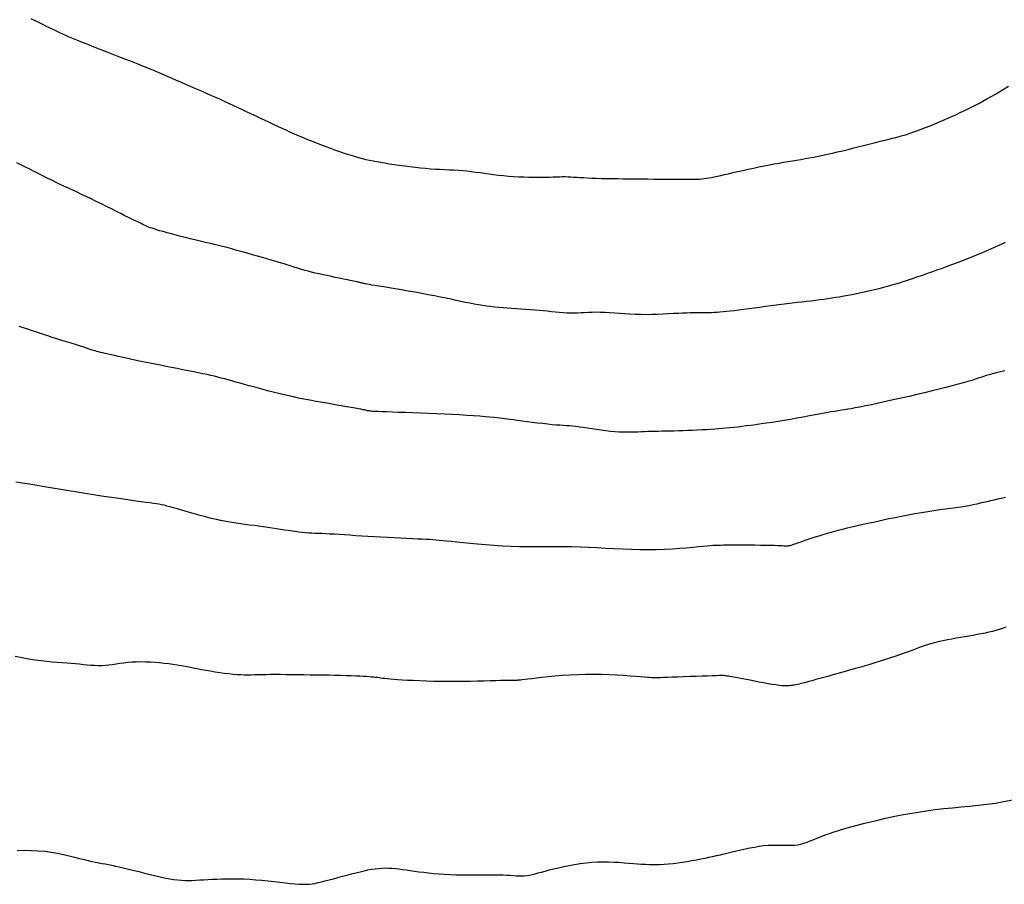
# Model space of a CAD drawing. Header units: millimetres. Extents: x 32690613 to 32693367, y 5343692 to 5344708.
# Tile 14 of 256: x 32692266 to 32692280, y 5343745 to 5343757. Entities that reach past the tile are written whole.
import ezdxf

# ---------------------------------------------------------------- set-up
doc = ezdxf.new("R2010")
doc.units = ezdxf.units.MM
doc.header["$LTSCALE"] = 20
for name, color, linetype in [('02-DGM_HL_495.50', 152, 'Continuous'), ('02-DGM_HL_496.00', 162, 'Continuous'), ('02-DGM_HL_496.50', 172, 'Continuous'), ('02-DGM_HL_497.00', 182, 'Continuous'), ('02-DGM_HL_497.50', 192, 'Continuous'), ('02-DGM_HL_498.00', 202, 'Continuous')]:
    doc.layers.add(name, color=color, linetype=linetype)

msp = doc.modelspace()

# ---------------------------------------------------------------- linework, layer by layer
at = {"layer": '02-DGM_HL_495.50', "elevation": 495.5, "flags": 128}
msp.add_lwpolyline([(32692265.565, 5343745.423), (32692265.665, 5343745.425), (32692265.765, 5343745.424), (32692265.865, 5343745.419), (32692265.962, 5343745.41), (32692266.057, 5343745.397), (32692266.148, 5343745.381), (32692266.235, 5343745.363), (32692266.317, 5343745.344), (32692266.395, 5343745.325), (32692266.467, 5343745.307), (32692266.533, 5343745.29), (32692266.593, 5343745.276), (32692266.648, 5343745.264), (32692266.699, 5343745.253), (32692266.747, 5343745.244), (32692266.794, 5343745.235), (32692266.84, 5343745.226), (32692266.887, 5343745.217), (32692266.936, 5343745.207), (32692266.988, 5343745.196), (32692267.043, 5343745.184), (32692267.1, 5343745.17), (32692267.159, 5343745.156), (32692267.22, 5343745.141), (32692267.282, 5343745.126), (32692267.345, 5343745.11), (32692267.408, 5343745.094), (32692267.471, 5343745.078), (32692267.534, 5343745.063), (32692267.596, 5343745.048), (32692267.658, 5343745.034), (32692267.718, 5343745.021), (32692267.778, 5343745.01), (32692267.835, 5343745.001), (32692267.891, 5343744.994), (32692267.945, 5343744.99), (32692267.998, 5343744.987), (32692268.05, 5343744.987), (32692268.103, 5343744.988), (32692268.156, 5343744.991), (32692268.211, 5343744.994), (32692268.268, 5343744.998), (32692268.329, 5343745.001), (32692268.393, 5343745.005), (32692268.461, 5343745.008), (32692268.533, 5343745.011), (32692268.608, 5343745.012), (32692268.686, 5343745.013), (32692268.767, 5343745.012), (32692268.85, 5343745.009), (32692268.937, 5343745.005), (32692269.025, 5343744.998), (32692269.114, 5343744.99), (32692269.203, 5343744.981), (32692269.291, 5343744.971), (32692269.375, 5343744.961), (32692269.454, 5343744.952), (32692269.528, 5343744.944), (32692269.595, 5343744.937), (32692269.654, 5343744.933), (32692269.706, 5343744.931), (32692269.753, 5343744.931), (32692269.797, 5343744.934), (32692269.84, 5343744.939), (32692269.882, 5343744.945), (32692269.927, 5343744.955), (32692269.976, 5343744.966), (32692270.031, 5343744.98), (32692270.089, 5343744.995), (32692270.151, 5343745.012), (32692270.216, 5343745.03), (32692270.282, 5343745.048), (32692270.348, 5343745.066), (32692270.413, 5343745.083), (32692270.477, 5343745.099), (32692270.537, 5343745.114), (32692270.595, 5343745.127), (32692270.65, 5343745.139), (32692270.704, 5343745.149), (32692270.755, 5343745.157), (32692270.806, 5343745.162), (32692270.855, 5343745.166), (32692270.904, 5343745.168), (32692270.952, 5343745.167), (32692271.001, 5343745.164), (32692271.05, 5343745.159), (32692271.101, 5343745.154), (32692271.153, 5343745.146), (32692271.208, 5343745.139), (32692271.265, 5343745.13), (32692271.327, 5343745.122), (32692271.391, 5343745.113), (32692271.46, 5343745.105), (32692271.531, 5343745.097), (32692271.606, 5343745.09), (32692271.683, 5343745.084), (32692271.763, 5343745.078), (32692271.844, 5343745.074), (32692271.927, 5343745.071), (32692272.012, 5343745.07), (32692272.096, 5343745.069), (32692272.18, 5343745.069), (32692272.263, 5343745.07), (32692272.342, 5343745.071), (32692272.418, 5343745.071), (32692272.49, 5343745.071), (32692272.556, 5343745.07), (32692272.615, 5343745.068), (32692272.669, 5343745.065), (32692272.717, 5343745.062), (32692272.762, 5343745.059), (32692272.803, 5343745.056), (32692272.843, 5343745.055), (32692272.88, 5343745.055), (32692272.917, 5343745.056), (32692272.955, 5343745.06), (32692272.993, 5343745.066), (32692273.033, 5343745.074), (32692273.075, 5343745.084), (32692273.12, 5343745.096), (32692273.17, 5343745.109), (32692273.223, 5343745.123), (32692273.282, 5343745.139), (32692273.347, 5343745.155), (32692273.417, 5343745.172), (32692273.491, 5343745.188), (32692273.569, 5343745.204), (32692273.65, 5343745.219), (32692273.732, 5343745.232), (32692273.815, 5343745.242), (32692273.899, 5343745.25), (32692273.981, 5343745.255), (32692274.063, 5343745.257), (32692274.143, 5343745.256), (32692274.221, 5343745.254), (32692274.297, 5343745.25), (32692274.369, 5343745.245), (32692274.438, 5343745.24), (32692274.503, 5343745.234), (32692274.564, 5343745.229), (32692274.621, 5343745.225), (32692274.676, 5343745.221), (32692274.729, 5343745.218), (32692274.783, 5343745.217), (32692274.837, 5343745.217), (32692274.892, 5343745.218), (32692274.951, 5343745.221), (32692275.013, 5343745.227), (32692275.078, 5343745.234), (32692275.146, 5343745.242), (32692275.214, 5343745.252), (32692275.282, 5343745.263), (32692275.35, 5343745.275), (32692275.417, 5343745.287), (32692275.48, 5343745.299), (32692275.541, 5343745.311), (32692275.598, 5343745.323), (32692275.654, 5343745.335), (32692275.709, 5343745.347), (32692275.764, 5343745.36), (32692275.819, 5343745.373), (32692275.876, 5343745.386), (32692275.935, 5343745.4), (32692275.997, 5343745.415), (32692276.06, 5343745.43), (32692276.126, 5343745.445), (32692276.193, 5343745.459), (32692276.259, 5343745.472), (32692276.326, 5343745.483), (32692276.391, 5343745.492), (32692276.455, 5343745.498), (32692276.516, 5343745.501), (32692276.575, 5343745.501), (32692276.631, 5343745.501), (32692276.686, 5343745.499), (32692276.738, 5343745.498), (32692276.789, 5343745.499), (32692276.838, 5343745.501), (32692276.885, 5343745.506), (32692276.931, 5343745.515), (32692276.977, 5343745.527), (32692277.022, 5343745.543), (32692277.069, 5343745.56), (32692277.118, 5343745.58), (32692277.169, 5343745.601), (32692277.224, 5343745.624), (32692277.283, 5343745.647), (32692277.347, 5343745.67), (32692277.416, 5343745.694), (32692277.491, 5343745.717), (32692277.571, 5343745.741), (32692277.656, 5343745.766), (32692277.746, 5343745.79), (32692277.842, 5343745.815), (32692277.942, 5343745.839), (32692278.048, 5343745.864), (32692278.159, 5343745.889), (32692278.273, 5343745.913), (32692278.39, 5343745.937), (32692278.511, 5343745.959), (32692278.633, 5343745.98), (32692278.756, 5343745.998), (32692278.881, 5343746.015), (32692279.005, 5343746.029), (32692279.13, 5343746.042), (32692279.255, 5343746.053), (32692279.379, 5343746.065), (32692279.504, 5343746.078), (32692279.628, 5343746.092), (32692279.753, 5343746.11), (32692279.877, 5343746.131), (32692280.001, 5343746.156)], dxfattribs=at)
at = {"layer": '02-DGM_HL_496.00', "elevation": 496, "flags": 128}
msp.add_lwpolyline([(32692279.905, 5343748.66), (32692279.857, 5343748.644), (32692279.809, 5343748.628), (32692279.76, 5343748.613), (32692279.71, 5343748.6), (32692279.657, 5343748.587), (32692279.603, 5343748.575), (32692279.547, 5343748.564), (32692279.489, 5343748.553), (32692279.431, 5343748.542), (32692279.37, 5343748.532), (32692279.309, 5343748.521), (32692279.246, 5343748.511), (32692279.183, 5343748.5), (32692279.12, 5343748.488), (32692279.058, 5343748.477), (32692278.997, 5343748.465), (32692278.939, 5343748.452), (32692278.883, 5343748.439), (32692278.831, 5343748.426), (32692278.782, 5343748.412), (32692278.737, 5343748.397), (32692278.693, 5343748.381), (32692278.648, 5343748.365), (32692278.603, 5343748.347), (32692278.554, 5343748.329), (32692278.502, 5343748.309), (32692278.443, 5343748.287), (32692278.378, 5343748.265), (32692278.308, 5343748.241), (32692278.234, 5343748.216), (32692278.158, 5343748.192), (32692278.081, 5343748.168), (32692278.005, 5343748.144), (32692277.932, 5343748.122), (32692277.864, 5343748.101), (32692277.801, 5343748.083), (32692277.744, 5343748.066), (32692277.69, 5343748.05), (32692277.638, 5343748.036), (32692277.588, 5343748.022), (32692277.539, 5343748.008), (32692277.488, 5343747.994), (32692277.436, 5343747.979), (32692277.38, 5343747.964), (32692277.323, 5343747.948), (32692277.265, 5343747.932), (32692277.207, 5343747.916), (32692277.151, 5343747.9), (32692277.098, 5343747.885), (32692277.049, 5343747.872), (32692277.004, 5343747.86), (32692276.966, 5343747.85), (32692276.933, 5343747.842), (32692276.905, 5343747.835), (32692276.881, 5343747.83), (32692276.859, 5343747.826), (32692276.84, 5343747.822), (32692276.822, 5343747.819), (32692276.804, 5343747.816), (32692276.785, 5343747.814), (32692276.766, 5343747.811), (32692276.744, 5343747.81), (32692276.718, 5343747.809), (32692276.689, 5343747.81), (32692276.655, 5343747.812), (32692276.615, 5343747.816), (32692276.568, 5343747.823), (32692276.515, 5343747.831), (32692276.455, 5343747.841), (32692276.392, 5343747.853), (32692276.326, 5343747.865), (32692276.261, 5343747.878), (32692276.197, 5343747.891), (32692276.137, 5343747.903), (32692276.083, 5343747.914), (32692276.036, 5343747.923), (32692275.995, 5343747.93), (32692275.961, 5343747.937), (32692275.932, 5343747.942), (32692275.907, 5343747.946), (32692275.887, 5343747.949), (32692275.871, 5343747.951), (32692275.857, 5343747.953), (32692275.845, 5343747.955), (32692275.833, 5343747.957), (32692275.819, 5343747.958), (32692275.802, 5343747.958), (32692275.778, 5343747.958), (32692275.745, 5343747.958), (32692275.703, 5343747.957), (32692275.647, 5343747.955), (32692275.579, 5343747.953), (32692275.499, 5343747.95), (32692275.412, 5343747.947), (32692275.322, 5343747.944), (32692275.231, 5343747.94), (32692275.144, 5343747.937), (32692275.064, 5343747.934), (32692274.995, 5343747.931), (32692274.94, 5343747.929), (32692274.897, 5343747.928), (32692274.865, 5343747.927), (32692274.841, 5343747.926), (32692274.825, 5343747.926), (32692274.815, 5343747.925), (32692274.807, 5343747.925), (32692274.802, 5343747.926), (32692274.796, 5343747.926), (32692274.789, 5343747.926), (32692274.778, 5343747.927), (32692274.761, 5343747.928), (32692274.737, 5343747.93), (32692274.705, 5343747.933), (32692274.661, 5343747.936), (32692274.605, 5343747.941), (32692274.536, 5343747.947), (32692274.454, 5343747.953), (32692274.361, 5343747.959), (32692274.26, 5343747.965), (32692274.152, 5343747.97), (32692274.04, 5343747.974), (32692273.924, 5343747.976), (32692273.807, 5343747.975), (32692273.691, 5343747.972), (32692273.577, 5343747.966), (32692273.467, 5343747.958), (32692273.363, 5343747.95), (32692273.265, 5343747.94), (32692273.175, 5343747.931), (32692273.095, 5343747.922), (32692273.027, 5343747.914), (32692272.971, 5343747.907), (32692272.926, 5343747.902), (32692272.891, 5343747.898), (32692272.863, 5343747.895), (32692272.843, 5343747.892), (32692272.826, 5343747.891), (32692272.814, 5343747.89), (32692272.802, 5343747.89), (32692272.791, 5343747.89), (32692272.778, 5343747.89), (32692272.761, 5343747.89), (32692272.74, 5343747.89), (32692272.713, 5343747.89), (32692272.677, 5343747.889), (32692272.632, 5343747.889), (32692272.576, 5343747.887), (32692272.507, 5343747.885), (32692272.427, 5343747.883), (32692272.338, 5343747.88), (32692272.242, 5343747.877), (32692272.14, 5343747.875), (32692272.033, 5343747.873), (32692271.925, 5343747.872), (32692271.815, 5343747.872), (32692271.707, 5343747.873), (32692271.601, 5343747.875), (32692271.499, 5343747.878), (32692271.401, 5343747.882), (32692271.309, 5343747.886), (32692271.224, 5343747.89), (32692271.147, 5343747.895), (32692271.079, 5343747.899), (32692271.021, 5343747.903), (32692270.972, 5343747.908), (32692270.931, 5343747.911), (32692270.896, 5343747.915), (32692270.866, 5343747.919), (32692270.839, 5343747.922), (32692270.813, 5343747.925), (32692270.788, 5343747.929), (32692270.762, 5343747.932), (32692270.735, 5343747.935), (32692270.704, 5343747.938), (32692270.669, 5343747.942), (32692270.63, 5343747.945), (32692270.585, 5343747.947), (32692270.534, 5343747.95), (32692270.475, 5343747.953), (32692270.409, 5343747.955), (32692270.335, 5343747.957), (32692270.255, 5343747.959), (32692270.171, 5343747.961), (32692270.083, 5343747.963), (32692269.993, 5343747.964), (32692269.902, 5343747.966), (32692269.811, 5343747.967), (32692269.721, 5343747.969), (32692269.633, 5343747.97), (32692269.547, 5343747.971), (32692269.464, 5343747.972), (32692269.385, 5343747.973), (32692269.31, 5343747.973), (32692269.239, 5343747.973), (32692269.174, 5343747.972), (32692269.114, 5343747.971), (32692269.059, 5343747.969), (32692269.007, 5343747.968), (32692268.957, 5343747.966), (32692268.908, 5343747.966), (32692268.858, 5343747.966), (32692268.807, 5343747.968), (32692268.752, 5343747.971), (32692268.694, 5343747.976), (32692268.632, 5343747.983), (32692268.568, 5343747.991), (32692268.502, 5343748), (32692268.435, 5343748.01), (32692268.368, 5343748.021), (32692268.302, 5343748.033), (32692268.238, 5343748.044), (32692268.176, 5343748.056), (32692268.116, 5343748.068), (32692268.058, 5343748.079), (32692268, 5343748.09), (32692267.942, 5343748.1), (32692267.883, 5343748.111), (32692267.823, 5343748.12), (32692267.761, 5343748.129), (32692267.697, 5343748.136), (32692267.63, 5343748.143), (32692267.563, 5343748.149), (32692267.495, 5343748.153), (32692267.426, 5343748.156), (32692267.359, 5343748.157), (32692267.293, 5343748.156), (32692267.23, 5343748.153), (32692267.169, 5343748.148), (32692267.11, 5343748.141), (32692267.054, 5343748.133), (32692266.999, 5343748.125), (32692266.946, 5343748.117), (32692266.893, 5343748.11), (32692266.841, 5343748.105), (32692266.79, 5343748.102), (32692266.738, 5343748.101), (32692266.687, 5343748.103), (32692266.634, 5343748.106), (32692266.58, 5343748.111), (32692266.525, 5343748.117), (32692266.468, 5343748.123), (32692266.409, 5343748.129), (32692266.347, 5343748.135), (32692266.283, 5343748.14), (32692266.216, 5343748.144), (32692266.145, 5343748.149), (32692266.071, 5343748.155), (32692265.993, 5343748.162), (32692265.911, 5343748.171), (32692265.824, 5343748.183), (32692265.732, 5343748.197), (32692265.636, 5343748.215), (32692265.536, 5343748.236)], dxfattribs=at)
at = {"layer": '02-DGM_HL_496.50', "elevation": 496.5, "flags": 128}
msp.add_lwpolyline([(32692279.899, 5343750.541), (32692279.841, 5343750.529), (32692279.786, 5343750.517), (32692279.732, 5343750.506), (32692279.681, 5343750.494), (32692279.631, 5343750.482), (32692279.582, 5343750.47), (32692279.533, 5343750.458), (32692279.482, 5343750.446), (32692279.43, 5343750.435), (32692279.374, 5343750.424), (32692279.314, 5343750.414), (32692279.25, 5343750.404), (32692279.18, 5343750.394), (32692279.107, 5343750.384), (32692279.029, 5343750.373), (32692278.947, 5343750.362), (32692278.861, 5343750.35), (32692278.772, 5343750.337), (32692278.68, 5343750.322), (32692278.585, 5343750.305), (32692278.489, 5343750.287), (32692278.393, 5343750.268), (32692278.3, 5343750.249), (32692278.21, 5343750.231), (32692278.126, 5343750.213), (32692278.05, 5343750.196), (32692277.983, 5343750.182), (32692277.926, 5343750.17), (32692277.878, 5343750.159), (32692277.836, 5343750.151), (32692277.799, 5343750.143), (32692277.764, 5343750.135), (32692277.728, 5343750.127), (32692277.691, 5343750.119), (32692277.649, 5343750.109), (32692277.602, 5343750.097), (32692277.549, 5343750.083), (32692277.492, 5343750.068), (32692277.433, 5343750.052), (32692277.372, 5343750.035), (32692277.311, 5343750.018), (32692277.251, 5343750.001), (32692277.194, 5343749.984), (32692277.141, 5343749.968), (32692277.091, 5343749.952), (32692277.045, 5343749.937), (32692277.002, 5343749.923), (32692276.964, 5343749.909), (32692276.929, 5343749.897), (32692276.897, 5343749.886), (32692276.869, 5343749.875), (32692276.844, 5343749.867), (32692276.822, 5343749.859), (32692276.803, 5343749.852), (32692276.786, 5343749.847), (32692276.77, 5343749.842), (32692276.756, 5343749.839), (32692276.742, 5343749.837), (32692276.729, 5343749.836), (32692276.716, 5343749.835), (32692276.701, 5343749.836), (32692276.683, 5343749.837), (32692276.66, 5343749.839), (32692276.631, 5343749.84), (32692276.594, 5343749.842), (32692276.548, 5343749.844), (32692276.491, 5343749.846), (32692276.423, 5343749.847), (32692276.346, 5343749.848), (32692276.262, 5343749.849), (32692276.176, 5343749.849), (32692276.09, 5343749.849), (32692276.008, 5343749.849), (32692275.932, 5343749.849), (32692275.866, 5343749.849), (32692275.811, 5343749.849), (32692275.766, 5343749.848), (32692275.728, 5343749.848), (32692275.692, 5343749.847), (32692275.656, 5343749.845), (32692275.617, 5343749.842), (32692275.571, 5343749.838), (32692275.515, 5343749.832), (32692275.446, 5343749.825), (32692275.366, 5343749.818), (32692275.275, 5343749.809), (32692275.175, 5343749.801), (32692275.068, 5343749.794), (32692274.955, 5343749.788), (32692274.838, 5343749.784), (32692274.719, 5343749.782), (32692274.597, 5343749.784), (32692274.475, 5343749.787), (32692274.352, 5343749.792), (32692274.228, 5343749.799), (32692274.103, 5343749.805), (32692273.979, 5343749.812), (32692273.853, 5343749.818), (32692273.728, 5343749.822), (32692273.603, 5343749.825), (32692273.478, 5343749.826), (32692273.353, 5343749.826), (32692273.228, 5343749.825), (32692273.103, 5343749.825), (32692272.977, 5343749.826), (32692272.852, 5343749.827), (32692272.727, 5343749.831), (32692272.602, 5343749.837), (32692272.478, 5343749.845), (32692272.358, 5343749.854), (32692272.243, 5343749.864), (32692272.134, 5343749.874), (32692272.033, 5343749.885), (32692271.941, 5343749.895), (32692271.861, 5343749.903), (32692271.794, 5343749.91), (32692271.736, 5343749.916), (32692271.685, 5343749.921), (32692271.639, 5343749.925), (32692271.594, 5343749.928), (32692271.548, 5343749.931), (32692271.497, 5343749.934), (32692271.439, 5343749.937), (32692271.372, 5343749.94), (32692271.296, 5343749.943), (32692271.212, 5343749.947), (32692271.124, 5343749.951), (32692271.031, 5343749.956), (32692270.936, 5343749.96), (32692270.84, 5343749.965), (32692270.745, 5343749.971), (32692270.652, 5343749.976), (32692270.561, 5343749.982), (32692270.474, 5343749.988), (32692270.39, 5343749.994), (32692270.31, 5343749.999), (32692270.235, 5343750.005), (32692270.164, 5343750.009), (32692270.099, 5343750.013), (32692270.039, 5343750.016), (32692269.984, 5343750.018), (32692269.932, 5343750.02), (32692269.883, 5343750.022), (32692269.837, 5343750.024), (32692269.791, 5343750.027), (32692269.745, 5343750.03), (32692269.699, 5343750.035), (32692269.651, 5343750.04), (32692269.601, 5343750.047), (32692269.55, 5343750.054), (32692269.496, 5343750.062), (32692269.441, 5343750.071), (32692269.383, 5343750.08), (32692269.323, 5343750.089), (32692269.262, 5343750.098), (32692269.198, 5343750.107), (32692269.132, 5343750.116), (32692269.066, 5343750.125), (32692268.999, 5343750.134), (32692268.932, 5343750.143), (32692268.867, 5343750.152), (32692268.803, 5343750.161), (32692268.741, 5343750.17), (32692268.682, 5343750.18), (32692268.626, 5343750.189), (32692268.57, 5343750.199), (32692268.515, 5343750.21), (32692268.459, 5343750.222), (32692268.402, 5343750.235), (32692268.344, 5343750.249), (32692268.282, 5343750.265), (32692268.217, 5343750.283), (32692268.15, 5343750.301), (32692268.082, 5343750.321), (32692268.015, 5343750.34), (32692267.95, 5343750.359), (32692267.887, 5343750.377), (32692267.83, 5343750.393), (32692267.778, 5343750.408), (32692267.733, 5343750.419), (32692267.694, 5343750.429), (32692267.657, 5343750.437), (32692267.62, 5343750.444), (32692267.582, 5343750.451), (32692267.539, 5343750.457), (32692267.49, 5343750.464), (32692267.433, 5343750.471), (32692267.364, 5343750.481), (32692267.286, 5343750.491), (32692267.199, 5343750.503), (32692267.104, 5343750.516), (32692267.003, 5343750.531), (32692266.895, 5343750.546), (32692266.784, 5343750.563), (32692266.668, 5343750.581), (32692266.551, 5343750.6), (32692266.432, 5343750.619), (32692266.313, 5343750.639), (32692266.194, 5343750.659), (32692266.076, 5343750.679), (32692265.961, 5343750.698), (32692265.849, 5343750.717), (32692265.742, 5343750.734), (32692265.64, 5343750.75), (32692265.543, 5343750.765)], dxfattribs=at)
at = {"layer": '02-DGM_HL_497.00', "elevation": 497, "flags": 128}
msp.add_lwpolyline([(32692279.891, 5343752.379), (32692279.826, 5343752.364), (32692279.766, 5343752.349), (32692279.712, 5343752.336), (32692279.665, 5343752.323), (32692279.622, 5343752.31), (32692279.583, 5343752.298), (32692279.544, 5343752.285), (32692279.504, 5343752.272), (32692279.461, 5343752.258), (32692279.411, 5343752.242), (32692279.354, 5343752.225), (32692279.288, 5343752.206), (32692279.212, 5343752.186), (32692279.128, 5343752.163), (32692279.036, 5343752.14), (32692278.939, 5343752.115), (32692278.835, 5343752.089), (32692278.727, 5343752.063), (32692278.616, 5343752.037), (32692278.502, 5343752.01), (32692278.387, 5343751.984), (32692278.273, 5343751.958), (32692278.162, 5343751.934), (32692278.057, 5343751.91), (32692277.958, 5343751.889), (32692277.867, 5343751.871), (32692277.788, 5343751.855), (32692277.72, 5343751.842), (32692277.662, 5343751.831), (32692277.611, 5343751.823), (32692277.565, 5343751.815), (32692277.519, 5343751.808), (32692277.473, 5343751.801), (32692277.422, 5343751.792), (32692277.364, 5343751.783), (32692277.298, 5343751.771), (32692277.223, 5343751.757), (32692277.141, 5343751.742), (32692277.055, 5343751.726), (32692276.965, 5343751.709), (32692276.873, 5343751.693), (32692276.781, 5343751.676), (32692276.69, 5343751.66), (32692276.601, 5343751.646), (32692276.516, 5343751.632), (32692276.434, 5343751.62), (32692276.355, 5343751.609), (32692276.28, 5343751.598), (32692276.208, 5343751.589), (32692276.14, 5343751.58), (32692276.076, 5343751.572), (32692276.015, 5343751.565), (32692275.958, 5343751.558), (32692275.903, 5343751.553), (32692275.849, 5343751.547), (32692275.795, 5343751.542), (32692275.74, 5343751.538), (32692275.683, 5343751.534), (32692275.624, 5343751.53), (32692275.561, 5343751.526), (32692275.496, 5343751.523), (32692275.428, 5343751.519), (32692275.36, 5343751.516), (32692275.291, 5343751.514), (32692275.223, 5343751.511), (32692275.157, 5343751.509), (32692275.093, 5343751.507), (32692275.032, 5343751.506), (32692274.974, 5343751.504), (32692274.918, 5343751.503), (32692274.865, 5343751.502), (32692274.813, 5343751.501), (32692274.762, 5343751.499), (32692274.713, 5343751.498), (32692274.664, 5343751.496), (32692274.614, 5343751.494), (32692274.565, 5343751.492), (32692274.514, 5343751.49), (32692274.462, 5343751.489), (32692274.409, 5343751.489), (32692274.353, 5343751.489), (32692274.295, 5343751.492), (32692274.234, 5343751.496), (32692274.17, 5343751.502), (32692274.103, 5343751.51), (32692274.035, 5343751.519), (32692273.968, 5343751.529), (32692273.901, 5343751.539), (32692273.837, 5343751.549), (32692273.776, 5343751.558), (32692273.719, 5343751.565), (32692273.668, 5343751.571), (32692273.621, 5343751.576), (32692273.576, 5343751.58), (32692273.531, 5343751.583), (32692273.486, 5343751.587), (32692273.437, 5343751.59), (32692273.384, 5343751.594), (32692273.325, 5343751.599), (32692273.259, 5343751.606), (32692273.187, 5343751.614), (32692273.112, 5343751.623), (32692273.035, 5343751.632), (32692272.96, 5343751.641), (32692272.888, 5343751.65), (32692272.822, 5343751.659), (32692272.764, 5343751.667), (32692272.716, 5343751.674), (32692272.674, 5343751.68), (32692272.638, 5343751.686), (32692272.603, 5343751.691), (32692272.567, 5343751.695), (32692272.526, 5343751.7), (32692272.479, 5343751.705), (32692272.422, 5343751.71), (32692272.353, 5343751.715), (32692272.274, 5343751.721), (32692272.184, 5343751.728), (32692272.086, 5343751.734), (32692271.982, 5343751.741), (32692271.873, 5343751.747), (32692271.76, 5343751.753), (32692271.645, 5343751.758), (32692271.529, 5343751.763), (32692271.415, 5343751.768), (32692271.303, 5343751.771), (32692271.197, 5343751.775), (32692271.097, 5343751.778), (32692271.006, 5343751.781), (32692270.924, 5343751.783), (32692270.855, 5343751.785), (32692270.799, 5343751.788), (32692270.755, 5343751.79), (32692270.721, 5343751.792), (32692270.696, 5343751.794), (32692270.677, 5343751.796), (32692270.662, 5343751.798), (32692270.651, 5343751.8), (32692270.641, 5343751.802), (32692270.63, 5343751.805), (32692270.617, 5343751.808), (32692270.6, 5343751.812), (32692270.578, 5343751.816), (32692270.549, 5343751.822), (32692270.513, 5343751.829), (32692270.467, 5343751.837), (32692270.41, 5343751.848), (32692270.341, 5343751.86), (32692270.262, 5343751.873), (32692270.176, 5343751.888), (32692270.085, 5343751.904), (32692269.992, 5343751.921), (32692269.898, 5343751.937), (32692269.807, 5343751.954), (32692269.722, 5343751.97), (32692269.643, 5343751.986), (32692269.57, 5343752.001), (32692269.503, 5343752.016), (32692269.439, 5343752.031), (32692269.378, 5343752.045), (32692269.317, 5343752.06), (32692269.257, 5343752.076), (32692269.195, 5343752.092), (32692269.13, 5343752.11), (32692269.064, 5343752.128), (32692268.997, 5343752.146), (32692268.929, 5343752.164), (32692268.863, 5343752.183), (32692268.798, 5343752.201), (32692268.736, 5343752.218), (32692268.678, 5343752.234), (32692268.623, 5343752.249), (32692268.572, 5343752.263), (32692268.523, 5343752.276), (32692268.474, 5343752.289), (32692268.424, 5343752.302), (32692268.373, 5343752.314), (32692268.317, 5343752.326), (32692268.257, 5343752.339), (32692268.191, 5343752.353), (32692268.12, 5343752.367), (32692268.045, 5343752.382), (32692267.966, 5343752.397), (32692267.886, 5343752.412), (32692267.804, 5343752.428), (32692267.722, 5343752.444), (32692267.641, 5343752.46), (32692267.563, 5343752.475), (32692267.486, 5343752.491), (32692267.411, 5343752.507), (32692267.34, 5343752.522), (32692267.271, 5343752.536), (32692267.205, 5343752.551), (32692267.142, 5343752.564), (32692267.083, 5343752.577), (32692267.027, 5343752.589), (32692266.975, 5343752.601), (32692266.927, 5343752.611), (32692266.882, 5343752.621), (32692266.841, 5343752.631), (32692266.805, 5343752.639), (32692266.772, 5343752.647), (32692266.742, 5343752.655), (32692266.717, 5343752.661), (32692266.694, 5343752.668), (32692266.672, 5343752.675), (32692266.649, 5343752.682), (32692266.623, 5343752.691), (32692266.594, 5343752.701), (32692266.559, 5343752.712), (32692266.516, 5343752.726), (32692266.466, 5343752.742), (32692266.408, 5343752.76), (32692266.345, 5343752.78), (32692266.278, 5343752.801), (32692266.209, 5343752.822), (32692266.139, 5343752.844), (32692266.071, 5343752.866), (32692266.006, 5343752.887), (32692265.945, 5343752.907), (32692265.887, 5343752.926), (32692265.833, 5343752.944), (32692265.782, 5343752.962), (32692265.733, 5343752.978), (32692265.685, 5343752.994), (32692265.638, 5343753.009), (32692265.591, 5343753.023)], dxfattribs=at)
at = {"layer": '02-DGM_HL_497.50', "elevation": 497.5, "flags": 128}
msp.add_lwpolyline([(32692279.893, 5343754.244), (32692279.812, 5343754.205), (32692279.728, 5343754.166), (32692279.641, 5343754.127), (32692279.553, 5343754.088), (32692279.464, 5343754.051), (32692279.374, 5343754.015), (32692279.286, 5343753.98), (32692279.2, 5343753.947), (32692279.117, 5343753.917), (32692279.039, 5343753.888), (32692278.966, 5343753.862), (32692278.901, 5343753.839), (32692278.843, 5343753.818), (32692278.792, 5343753.8), (32692278.746, 5343753.784), (32692278.704, 5343753.769), (32692278.664, 5343753.755), (32692278.626, 5343753.742), (32692278.587, 5343753.729), (32692278.547, 5343753.715), (32692278.504, 5343753.701), (32692278.458, 5343753.686), (32692278.409, 5343753.67), (32692278.358, 5343753.654), (32692278.304, 5343753.638), (32692278.248, 5343753.621), (32692278.189, 5343753.604), (32692278.128, 5343753.588), (32692278.065, 5343753.572), (32692278.001, 5343753.556), (32692277.935, 5343753.54), (32692277.87, 5343753.525), (32692277.804, 5343753.511), (32692277.739, 5343753.497), (32692277.675, 5343753.485), (32692277.613, 5343753.473), (32692277.553, 5343753.462), (32692277.494, 5343753.451), (32692277.437, 5343753.442), (32692277.38, 5343753.433), (32692277.323, 5343753.425), (32692277.265, 5343753.416), (32692277.206, 5343753.409), (32692277.145, 5343753.401), (32692277.081, 5343753.393), (32692277.015, 5343753.385), (32692276.947, 5343753.377), (32692276.877, 5343753.369), (32692276.804, 5343753.36), (32692276.73, 5343753.352), (32692276.653, 5343753.342), (32692276.575, 5343753.332), (32692276.495, 5343753.322), (32692276.414, 5343753.311), (32692276.334, 5343753.301), (32692276.254, 5343753.29), (32692276.177, 5343753.279), (32692276.103, 5343753.27), (32692276.033, 5343753.26), (32692275.968, 5343753.252), (32692275.908, 5343753.245), (32692275.854, 5343753.239), (32692275.804, 5343753.234), (32692275.758, 5343753.23), (32692275.715, 5343753.227), (32692275.674, 5343753.225), (32692275.634, 5343753.223), (32692275.595, 5343753.222), (32692275.555, 5343753.222), (32692275.515, 5343753.221), (32692275.473, 5343753.221), (32692275.429, 5343753.221), (32692275.382, 5343753.221), (32692275.331, 5343753.22), (32692275.277, 5343753.219), (32692275.217, 5343753.217), (32692275.152, 5343753.213), (32692275.082, 5343753.21), (32692275.008, 5343753.205), (32692274.931, 5343753.202), (32692274.852, 5343753.198), (32692274.771, 5343753.196), (32692274.69, 5343753.194), (32692274.609, 5343753.195), (32692274.529, 5343753.197), (32692274.451, 5343753.201), (32692274.374, 5343753.206), (32692274.299, 5343753.211), (32692274.226, 5343753.217), (32692274.156, 5343753.222), (32692274.088, 5343753.226), (32692274.024, 5343753.228), (32692273.963, 5343753.229), (32692273.905, 5343753.228), (32692273.849, 5343753.226), (32692273.795, 5343753.223), (32692273.743, 5343753.221), (32692273.691, 5343753.218), (32692273.639, 5343753.217), (32692273.588, 5343753.217), (32692273.535, 5343753.219), (32692273.482, 5343753.222), (32692273.427, 5343753.227), (32692273.371, 5343753.232), (32692273.314, 5343753.238), (32692273.256, 5343753.245), (32692273.195, 5343753.251), (32692273.134, 5343753.257), (32692273.07, 5343753.262), (32692273.005, 5343753.266), (32692272.939, 5343753.27), (32692272.873, 5343753.274), (32692272.806, 5343753.278), (32692272.741, 5343753.282), (32692272.676, 5343753.287), (32692272.612, 5343753.292), (32692272.551, 5343753.297), (32692272.49, 5343753.304), (32692272.431, 5343753.311), (32692272.372, 5343753.319), (32692272.313, 5343753.328), (32692272.253, 5343753.337), (32692272.193, 5343753.348), (32692272.13, 5343753.36), (32692272.066, 5343753.373), (32692272, 5343753.387), (32692271.931, 5343753.402), (32692271.858, 5343753.418), (32692271.782, 5343753.434), (32692271.702, 5343753.451), (32692271.617, 5343753.468), (32692271.527, 5343753.485), (32692271.433, 5343753.503), (32692271.335, 5343753.52), (32692271.237, 5343753.537), (32692271.14, 5343753.554), (32692271.047, 5343753.569), (32692270.96, 5343753.584), (32692270.88, 5343753.597), (32692270.811, 5343753.608), (32692270.755, 5343753.617), (32692270.709, 5343753.625), (32692270.673, 5343753.632), (32692270.644, 5343753.637), (32692270.623, 5343753.641), (32692270.607, 5343753.644), (32692270.594, 5343753.647), (32692270.583, 5343753.649), (32692270.574, 5343753.651), (32692270.564, 5343753.654), (32692270.555, 5343753.656), (32692270.545, 5343753.658), (32692270.534, 5343753.661), (32692270.521, 5343753.664), (32692270.506, 5343753.667), (32692270.49, 5343753.671), (32692270.47, 5343753.675), (32692270.448, 5343753.68), (32692270.422, 5343753.685), (32692270.392, 5343753.691), (32692270.359, 5343753.698), (32692270.321, 5343753.706), (32692270.278, 5343753.715), (32692270.23, 5343753.725), (32692270.177, 5343753.736), (32692270.121, 5343753.748), (32692270.061, 5343753.761), (32692270.001, 5343753.774), (32692269.942, 5343753.787), (32692269.885, 5343753.799), (32692269.831, 5343753.812), (32692269.783, 5343753.824), (32692269.741, 5343753.834), (32692269.705, 5343753.844), (32692269.673, 5343753.854), (32692269.644, 5343753.863), (32692269.617, 5343753.872), (32692269.591, 5343753.881), (32692269.565, 5343753.89), (32692269.538, 5343753.899), (32692269.507, 5343753.909), (32692269.474, 5343753.919), (32692269.437, 5343753.93), (32692269.396, 5343753.942), (32692269.351, 5343753.956), (32692269.302, 5343753.97), (32692269.247, 5343753.986), (32692269.186, 5343754.004), (32692269.12, 5343754.023), (32692269.05, 5343754.043), (32692268.976, 5343754.065), (32692268.901, 5343754.086), (32692268.825, 5343754.108), (32692268.75, 5343754.128), (32692268.677, 5343754.148), (32692268.608, 5343754.167), (32692268.544, 5343754.183), (32692268.484, 5343754.198), (32692268.426, 5343754.212), (32692268.37, 5343754.225), (32692268.314, 5343754.238), (32692268.258, 5343754.252), (32692268.2, 5343754.265), (32692268.139, 5343754.28), (32692268.074, 5343754.296), (32692268.006, 5343754.313), (32692267.937, 5343754.33), (32692267.869, 5343754.348), (32692267.802, 5343754.366), (32692267.739, 5343754.383), (32692267.682, 5343754.399), (32692267.63, 5343754.413), (32692267.587, 5343754.426), (32692267.55, 5343754.438), (32692267.519, 5343754.448), (32692267.492, 5343754.457), (32692267.469, 5343754.466), (32692267.448, 5343754.475), (32692267.428, 5343754.484), (32692267.407, 5343754.494), (32692267.385, 5343754.504), (32692267.36, 5343754.516), (32692267.333, 5343754.53), (32692267.302, 5343754.545), (32692267.267, 5343754.562), (32692267.226, 5343754.582), (32692267.18, 5343754.605), (32692267.127, 5343754.631), (32692267.067, 5343754.661), (32692267.002, 5343754.693), (32692266.932, 5343754.728), (32692266.859, 5343754.764), (32692266.784, 5343754.801), (32692266.71, 5343754.837), (32692266.636, 5343754.873), (32692266.565, 5343754.907), (32692266.497, 5343754.939), (32692266.432, 5343754.97), (32692266.37, 5343754.999), (32692266.309, 5343755.028), (32692266.249, 5343755.056), (32692266.189, 5343755.085), (32692266.128, 5343755.114), (32692266.065, 5343755.145), (32692266, 5343755.177), (32692265.934, 5343755.21), (32692265.867, 5343755.244), (32692265.801, 5343755.277), (32692265.736, 5343755.31), (32692265.673, 5343755.341), (32692265.614, 5343755.37), (32692265.559, 5343755.396)], dxfattribs=at)
at = {"layer": '02-DGM_HL_498.00', "elevation": 498, "flags": 128}
msp.add_lwpolyline([(32692265.759, 5343757.493), (32692265.811, 5343757.467), (32692265.864, 5343757.441), (32692265.919, 5343757.414), (32692265.973, 5343757.387), (32692266.027, 5343757.36), (32692266.079, 5343757.335), (32692266.128, 5343757.312), (32692266.175, 5343757.29), (32692266.219, 5343757.27), (32692266.262, 5343757.251), (32692266.305, 5343757.232), (32692266.35, 5343757.212), (32692266.398, 5343757.192), (32692266.45, 5343757.171), (32692266.508, 5343757.148), (32692266.572, 5343757.122), (32692266.641, 5343757.095), (32692266.714, 5343757.066), (32692266.788, 5343757.037), (32692266.863, 5343757.008), (32692266.937, 5343756.979), (32692267.008, 5343756.952), (32692267.074, 5343756.926), (32692267.135, 5343756.902), (32692267.19, 5343756.881), (32692267.241, 5343756.861), (32692267.288, 5343756.842), (32692267.333, 5343756.824), (32692267.377, 5343756.807), (32692267.419, 5343756.79), (32692267.461, 5343756.772), (32692267.505, 5343756.754), (32692267.549, 5343756.736), (32692267.595, 5343756.716), (32692267.644, 5343756.696), (32692267.695, 5343756.674), (32692267.749, 5343756.651), (32692267.807, 5343756.626), (32692267.868, 5343756.599), (32692267.934, 5343756.571), (32692268.003, 5343756.541), (32692268.075, 5343756.51), (32692268.148, 5343756.478), (32692268.222, 5343756.446), (32692268.296, 5343756.413), (32692268.369, 5343756.381), (32692268.439, 5343756.35), (32692268.508, 5343756.319), (32692268.574, 5343756.289), (32692268.638, 5343756.259), (32692268.701, 5343756.23), (32692268.763, 5343756.201), (32692268.825, 5343756.172), (32692268.887, 5343756.142), (32692268.95, 5343756.112), (32692269.015, 5343756.082), (32692269.08, 5343756.051), (32692269.145, 5343756.02), (32692269.211, 5343755.99), (32692269.275, 5343755.96), (32692269.338, 5343755.93), (32692269.4, 5343755.902), (32692269.459, 5343755.875), (32692269.515, 5343755.849), (32692269.57, 5343755.825), (32692269.623, 5343755.801), (32692269.676, 5343755.778), (32692269.73, 5343755.756), (32692269.786, 5343755.733), (32692269.844, 5343755.71), (32692269.905, 5343755.686), (32692269.971, 5343755.66), (32692270.04, 5343755.635), (32692270.11, 5343755.609), (32692270.182, 5343755.583), (32692270.253, 5343755.558), (32692270.323, 5343755.534), (32692270.39, 5343755.512), (32692270.454, 5343755.493), (32692270.513, 5343755.475), (32692270.569, 5343755.461), (32692270.622, 5343755.448), (32692270.674, 5343755.436), (32692270.726, 5343755.425), (32692270.78, 5343755.416), (32692270.837, 5343755.406), (32692270.897, 5343755.396), (32692270.963, 5343755.385), (32692271.032, 5343755.375), (32692271.105, 5343755.364), (32692271.181, 5343755.353), (32692271.258, 5343755.343), (32692271.335, 5343755.333), (32692271.412, 5343755.325), (32692271.487, 5343755.318), (32692271.56, 5343755.312), (32692271.632, 5343755.308), (32692271.701, 5343755.304), (32692271.768, 5343755.301), (32692271.834, 5343755.298), (32692271.899, 5343755.295), (32692271.963, 5343755.291), (32692272.026, 5343755.286), (32692272.088, 5343755.28), (32692272.151, 5343755.272), (32692272.214, 5343755.264), (32692272.277, 5343755.255), (32692272.341, 5343755.246), (32692272.407, 5343755.237), (32692272.475, 5343755.228), (32692272.545, 5343755.22), (32692272.617, 5343755.213), (32692272.691, 5343755.206), (32692272.765, 5343755.201), (32692272.84, 5343755.196), (32692272.913, 5343755.193), (32692272.985, 5343755.19), (32692273.053, 5343755.188), (32692273.118, 5343755.188), (32692273.178, 5343755.188), (32692273.235, 5343755.189), (32692273.287, 5343755.191), (32692273.336, 5343755.193), (32692273.383, 5343755.195), (32692273.428, 5343755.196), (32692273.471, 5343755.197), (32692273.513, 5343755.197), (32692273.555, 5343755.196), (32692273.597, 5343755.195), (32692273.64, 5343755.192), (32692273.685, 5343755.189), (32692273.732, 5343755.186), (32692273.783, 5343755.183), (32692273.838, 5343755.179), (32692273.898, 5343755.176), (32692273.963, 5343755.174), (32692274.034, 5343755.172), (32692274.109, 5343755.17), (32692274.188, 5343755.169), (32692274.27, 5343755.168), (32692274.355, 5343755.167), (32692274.443, 5343755.166), (32692274.532, 5343755.165), (32692274.621, 5343755.164), (32692274.711, 5343755.164), (32692274.8, 5343755.163), (32692274.887, 5343755.162), (32692274.97, 5343755.161), (32692275.048, 5343755.161), (32692275.121, 5343755.16), (32692275.188, 5343755.16), (32692275.246, 5343755.159), (32692275.298, 5343755.159), (32692275.345, 5343755.159), (32692275.387, 5343755.159), (32692275.425, 5343755.16), (32692275.46, 5343755.162), (32692275.494, 5343755.165), (32692275.528, 5343755.168), (32692275.562, 5343755.173), (32692275.598, 5343755.179), (32692275.636, 5343755.186), (32692275.676, 5343755.194), (32692275.721, 5343755.203), (32692275.769, 5343755.214), (32692275.822, 5343755.226), (32692275.881, 5343755.24), (32692275.946, 5343755.255), (32692276.016, 5343755.271), (32692276.09, 5343755.288), (32692276.167, 5343755.305), (32692276.245, 5343755.322), (32692276.323, 5343755.339), (32692276.4, 5343755.355), (32692276.475, 5343755.37), (32692276.546, 5343755.383), (32692276.615, 5343755.395), (32692276.681, 5343755.406), (32692276.745, 5343755.417), (32692276.808, 5343755.427), (32692276.87, 5343755.437), (32692276.931, 5343755.447), (32692276.993, 5343755.458), (32692277.056, 5343755.469), (32692277.119, 5343755.481), (32692277.184, 5343755.494), (32692277.251, 5343755.508), (32692277.319, 5343755.523), (32692277.39, 5343755.539), (32692277.463, 5343755.556), (32692277.539, 5343755.574), (32692277.618, 5343755.593), (32692277.698, 5343755.613), (32692277.779, 5343755.633), (32692277.86, 5343755.653), (32692277.938, 5343755.673), (32692278.013, 5343755.692), (32692278.084, 5343755.71), (32692278.149, 5343755.726), (32692278.208, 5343755.741), (32692278.261, 5343755.754), (32692278.311, 5343755.766), (32692278.358, 5343755.779), (32692278.405, 5343755.792), (32692278.452, 5343755.806), (32692278.501, 5343755.822), (32692278.555, 5343755.84), (32692278.613, 5343755.861), (32692278.675, 5343755.884), (32692278.741, 5343755.909), (32692278.808, 5343755.936), (32692278.876, 5343755.964), (32692278.943, 5343755.992), (32692279.009, 5343756.02), (32692279.073, 5343756.048), (32692279.132, 5343756.074), (32692279.189, 5343756.1), (32692279.243, 5343756.126), (32692279.296, 5343756.151), (32692279.349, 5343756.177), (32692279.402, 5343756.204), (32692279.456, 5343756.231), (32692279.511, 5343756.26), (32692279.57, 5343756.291), (32692279.63, 5343756.324), (32692279.692, 5343756.358), (32692279.755, 5343756.394), (32692279.819, 5343756.432), (32692279.883, 5343756.471), (32692279.946, 5343756.511)], dxfattribs=at)

doc.saveas('drawing.dxf')
